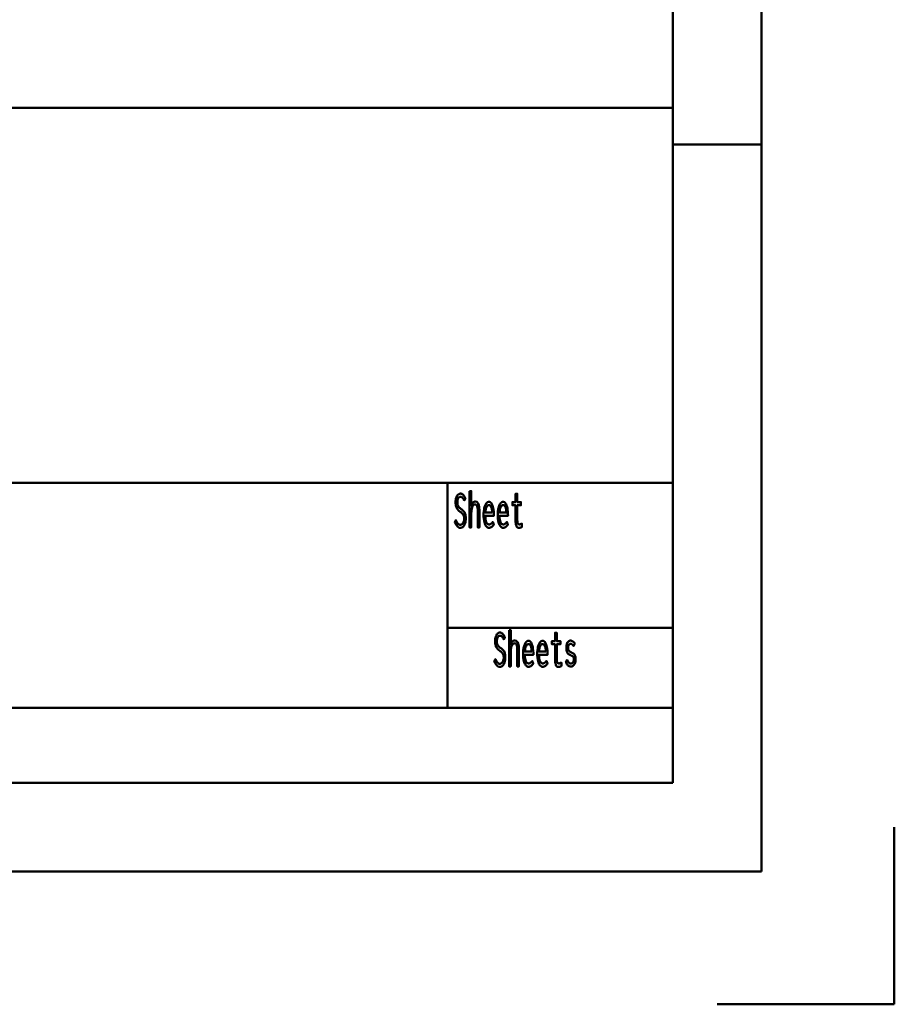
# Model space of a CAD drawing. Header units: millimetres. Extents: x 0 to 428, y 0 to 298.
# Tile 31 of 41: x 371 to 420, y 0 to 56. Entities that reach past the tile are written whole.
import ezdxf

# ---------------------------------------------------------------- set-up
doc = ezdxf.new("R2010")
doc.units = ezdxf.units.MM
doc.layers.add('am_0', color=7, linetype='Continuous', lineweight=50)
doc.layers.add('am_6', color=2, linetype='Continuous', lineweight=35)

# ---------------------------------------------------------------- blocks, each defined once
blk = doc.blocks.new('1_Drawing_frame_0_in_FDFneo120240C2325N1N4N_300Cl0__1203')
at = {"layer": 'am_0'}
for p, q in [((412.5, 289.5), (412.5, 7.5)), ((407.5, 284.5), (407.5, 12.5)), ((224.62, 50.57), (407.5, 50.57)), ((412.5, 48.5), (407.5, 48.5)), ((407.5, 29.42), (224.62, 29.42)), ((394.8, 29.42), (394.8, 16.73)), ((394.8, 21.23), (407.5, 21.23)), ((224.62, 16.73), (407.5, 16.73)), ((407.5, 12.5), (20, 12.5)), ((420, 10), (420, 0)), ((412.5, 7.5), (7.5, 7.5)), ((420, 0), (410, 0))]:
    blk.add_line(p, q, dxfattribs=at)
at = {"layer": 'am_6', "flags": 8}
for tag, p in [('COMPANY', (425, 297)), ('ExcludeFromBOM', (425, 296.5))]:
    blk.add_attdef(tag, p, '', height=0.5, dxfattribs=at)
blk = doc.blocks.new('83_text8__1_in_FDFneo120240C2325N1N4N_300Cl0__1203')
at = {"layer": 'am_0'}
for points in [[(396.041, 28.954), (396.135, 28.954), (396.135, 28.125), (396.135, 28.125), (396.151, 28.17), (396.179, 28.23), (396.179, 28.23), (396.21, 28.279), (396.234, 28.307), (396.234, 28.307), (396.258, 28.329), (396.296, 28.353), (396.296, 28.353), (396.335, 28.367), (396.362, 28.369), (396.362, 28.369), (396.447, 28.349), (396.54, 28.241), (396.54, 28.241), (396.589, 28.041), (396.599, 27.857), (396.599, 26.9), (396.505, 26.9), (396.505, 27.774), (396.505, 27.774), (396.505, 27.825), (396.503, 27.895), (396.503, 27.895), (396.499, 27.958), (396.495, 27.996), (396.495, 27.996), (396.49, 28.031), (396.478, 28.078), (396.478, 28.078), (396.462, 28.119), (396.449, 28.144), (396.449, 28.144), (396.433, 28.165), (396.405, 28.188), (396.405, 28.188), (396.37, 28.2), (396.343, 28.203), (396.343, 28.203), (396.302, 28.196), (396.249, 28.16), (396.249, 28.16), (396.207, 28.094), (396.184, 28.034), (396.184, 28.034), (396.167, 27.96), (396.147, 27.83), (396.147, 27.83), (396.137, 27.675), (396.135, 27.558), (396.135, 26.9), (396.041, 26.9), (396.041, 28.954)], [(395.268, 27.317), (395.268, 27.317), (395.292, 27.267), (395.328, 27.201), (395.328, 27.201), (395.365, 27.146), (395.389, 27.116), (395.389, 27.116), (395.413, 27.092), (395.451, 27.065), (395.451, 27.065), (395.49, 27.051), (395.516, 27.048), (395.516, 27.048), (395.538, 27.05), (395.569, 27.059), (395.569, 27.059), (395.601, 27.075), (395.621, 27.09), (395.621, 27.09), (395.641, 27.109), (395.667, 27.142), (395.667, 27.142), (395.691, 27.182), (395.705, 27.212), (395.705, 27.212), (395.716, 27.245), (395.729, 27.298), (395.729, 27.298), (395.736, 27.356), (395.737, 27.398), (395.737, 27.398), (395.736, 27.438), (395.729, 27.494), (395.729, 27.494), (395.717, 27.544), (395.706, 27.573), (395.706, 27.573), (395.693, 27.601), (395.672, 27.638), (395.672, 27.638), (395.648, 27.67), (395.631, 27.689), (395.631, 27.689), (395.612, 27.707), (395.58, 27.736), (395.58, 27.736), (395.543, 27.766), (395.515, 27.787), (395.463, 27.826), (395.463, 27.826), (395.44, 27.845), (395.407, 27.875), (395.407, 27.875), (395.378, 27.906), (395.359, 27.927), (395.359, 27.927), (395.343, 27.95), (395.319, 27.991), (395.319, 27.991), (395.297, 28.04), (395.284, 28.077), (395.284, 28.077), (395.273, 28.118), (395.261, 28.186), (395.261, 28.186), (395.254, 28.263), (395.253, 28.32), (395.253, 28.32), (395.254, 28.375), (395.261, 28.453), (395.261, 28.453), (395.273, 28.525), (395.284, 28.57), (395.284, 28.57), (395.298, 28.613), (395.323, 28.669), (395.323, 28.669), (395.354, 28.717), (395.378, 28.744), (395.378, 28.744), (395.403, 28.767), (395.446, 28.791), (395.446, 28.791), (395.492, 28.805), (395.526, 28.807), (395.526, 28.807), (395.551, 28.806), (395.586, 28.799), (395.586, 28.799), (395.618, 28.787), (395.638, 28.775), (395.638, 28.775), (395.657, 28.762), (395.684, 28.738), (395.684, 28.738), (395.71, 28.709), (395.725, 28.688), (395.725, 28.688), (395.741, 28.665), (395.765, 28.624), (395.765, 28.624), (395.791, 28.578), (395.809, 28.543), (395.743, 28.427), (395.743, 28.427), (395.724, 28.467), (395.694, 28.518), (395.694, 28.518), (395.661, 28.56), (395.638, 28.583), (395.638, 28.583), (395.614, 28.601), (395.579, 28.621), (395.579, 28.621), (395.544, 28.632), (395.521, 28.634), (395.521, 28.634), (395.501, 28.633), (395.474, 28.624), (395.474, 28.624), (395.448, 28.609), (395.432, 28.595), (395.432, 28.595), (395.418, 28.577), (395.398, 28.547), (395.398, 28.547), (395.382, 28.511), (395.373, 28.483), (395.373, 28.483), (395.365, 28.454), (395.357, 28.407), (395.357, 28.407), (395.352, 28.356), (395.352, 28.32), (395.352, 28.32), (395.353, 28.277), (395.359, 28.22), (395.359, 28.22), (395.37, 28.169), (395.381, 28.139), (395.381, 28.139), (395.393, 28.111), (395.414, 28.075), (395.414, 28.075), (395.437, 28.043), (395.454, 28.025), (395.454, 28.025), (395.472, 28.008), (395.505, 27.98), (395.505, 27.98), (395.543, 27.95), (395.571, 27.93), (395.571, 27.93), (395.604, 27.906), (395.647, 27.871), (395.647, 27.871), (395.685, 27.838), (395.707, 27.817), (395.707, 27.817), (395.726, 27.794), (395.754, 27.754), (395.754, 27.754), (395.778, 27.706), (395.793, 27.67), (395.793, 27.67), (395.806, 27.629), (395.82, 27.561), (395.82, 27.561), (395.827, 27.483), (395.829, 27.425), (395.829, 27.425), (395.827, 27.365), (395.819, 27.279), (395.819, 27.279), (395.804, 27.197), (395.79, 27.146), (395.79, 27.146), (395.774, 27.097), (395.744, 27.033), (395.744, 27.033), (395.709, 26.978), (395.683, 26.946), (395.683, 26.946), (395.654, 26.92), (395.608, 26.891), (395.608, 26.891), (395.558, 26.876), (395.523, 26.873), (395.523, 26.873), (395.452, 26.886), (395.352, 26.955), (395.352, 26.955), (395.261, 27.084), (395.205, 27.203), (395.268, 27.317)], [(397.132, 26.879), (397.132, 26.879), (397.104, 26.882), (397.062, 26.898), (397.062, 26.898), (397.02, 26.928), (396.992, 26.955), (396.992, 26.955), (396.965, 26.989), (396.928, 27.054), (396.928, 27.054), (396.895, 27.136), (396.876, 27.199), (396.876, 27.199), (396.859, 27.27), (396.841, 27.389), (396.841, 27.389), (396.831, 27.526), (396.829, 27.625), (396.829, 27.625), (396.831, 27.704), (396.84, 27.817), (396.84, 27.817), (396.856, 27.924), (396.871, 27.991), (396.871, 27.991), (396.889, 28.055), (396.92, 28.14), (396.92, 28.14), (396.956, 28.212), (396.983, 28.253), (396.983, 28.253), (397.011, 28.287), (397.055, 28.324), (397.055, 28.324), (397.102, 28.344), (397.134, 28.348), (397.134, 28.348), (397.165, 28.345), (397.21, 28.325), (397.21, 28.325), (397.251, 28.29), (397.277, 28.257), (397.277, 28.257), (397.301, 28.217), (397.333, 28.144), (397.333, 28.144), (397.36, 28.056), (397.375, 27.988), (397.375, 27.988), (397.388, 27.914), (397.402, 27.792), (397.402, 27.792), (397.409, 27.657), (397.411, 27.56), (396.932, 27.56), (396.932, 27.56), (396.934, 27.469), (396.944, 27.35), (396.944, 27.35), (396.964, 27.251), (396.983, 27.196), (396.983, 27.196), (397.006, 27.151), (397.047, 27.103), (397.047, 27.103), (397.096, 27.077), (397.134, 27.072), (397.134, 27.072), (397.163, 27.073), (397.203, 27.082), (397.203, 27.082), (397.239, 27.098), (397.26, 27.113), (397.26, 27.113), (397.28, 27.13), (397.308, 27.159), (397.308, 27.159), (397.334, 27.19), (397.351, 27.212), (397.404, 27.056), (397.404, 27.056), (397.384, 27.026), (397.352, 26.986), (397.352, 26.986), (397.315, 26.95), (397.289, 26.929), (397.289, 26.929), (397.262, 26.911), (397.216, 26.892), (397.216, 26.892), (397.167, 26.881), (397.132, 26.879)], [(397.932, 26.879), (397.932, 26.879), (397.904, 26.882), (397.862, 26.898), (397.862, 26.898), (397.82, 26.928), (397.792, 26.955), (397.792, 26.955), (397.765, 26.989), (397.728, 27.054), (397.728, 27.054), (397.695, 27.136), (397.676, 27.199), (397.676, 27.199), (397.659, 27.27), (397.641, 27.389), (397.641, 27.389), (397.631, 27.526), (397.629, 27.625), (397.629, 27.625), (397.631, 27.704), (397.64, 27.817), (397.64, 27.817), (397.656, 27.924), (397.671, 27.991), (397.671, 27.991), (397.689, 28.055), (397.72, 28.14), (397.72, 28.14), (397.756, 28.212), (397.783, 28.253), (397.783, 28.253), (397.811, 28.287), (397.855, 28.324), (397.855, 28.324), (397.902, 28.344), (397.934, 28.348), (397.934, 28.348), (397.965, 28.345), (398.01, 28.325), (398.01, 28.325), (398.051, 28.29), (398.077, 28.257), (398.077, 28.257), (398.101, 28.217), (398.133, 28.144), (398.133, 28.144), (398.16, 28.056), (398.175, 27.988), (398.175, 27.988), (398.188, 27.914), (398.202, 27.792), (398.202, 27.792), (398.209, 27.657), (398.211, 27.56), (397.732, 27.56), (397.732, 27.56), (397.734, 27.469), (397.744, 27.35), (397.744, 27.35), (397.764, 27.251), (397.783, 27.196), (397.783, 27.196), (397.806, 27.151), (397.847, 27.103), (397.847, 27.103), (397.896, 27.077), (397.934, 27.072), (397.934, 27.072), (397.963, 27.073), (398.003, 27.082), (398.003, 27.082), (398.039, 27.098), (398.06, 27.113), (398.06, 27.113), (398.08, 27.13), (398.108, 27.159), (398.108, 27.159), (398.134, 27.19), (398.151, 27.212), (398.204, 27.056), (398.204, 27.056), (398.184, 27.026), (398.152, 26.986), (398.152, 26.986), (398.115, 26.95), (398.089, 26.929), (398.089, 26.929), (398.062, 26.911), (398.016, 26.892), (398.016, 26.892), (397.967, 26.881), (397.932, 26.879)], [(398.818, 26.871), (398.818, 26.871), (398.796, 26.873), (398.765, 26.884), (398.765, 26.884), (398.737, 26.903), (398.72, 26.92), (398.72, 26.92), (398.705, 26.941), (398.685, 26.978), (398.685, 26.978), (398.669, 27.022), (398.66, 27.055), (398.66, 27.055), (398.653, 27.091), (398.645, 27.148), (398.645, 27.148), (398.641, 27.21), (398.64, 27.254), (398.64, 28.148), (398.461, 28.148), (398.461, 28.33), (398.64, 28.33), (398.64, 28.801), (398.734, 28.801), (398.734, 28.33), (398.936, 28.33), (398.936, 28.148), (398.734, 28.148), (398.734, 27.319), (398.734, 27.319), (398.734, 27.286), (398.736, 27.241), (398.736, 27.241), (398.74, 27.202), (398.743, 27.18), (398.743, 27.18), (398.748, 27.159), (398.757, 27.132), (398.757, 27.132), (398.77, 27.11), (398.78, 27.098), (398.78, 27.098), (398.792, 27.087), (398.813, 27.076), (398.813, 27.076), (398.839, 27.07), (398.858, 27.069), (398.858, 27.069), (398.873, 27.071), (398.903, 27.079), (398.903, 27.079), (398.945, 27.096), (398.978, 27.111), (398.991, 27.116), (398.991, 26.921), (398.991, 26.921), (398.972, 26.913), (398.945, 26.902), (398.945, 26.902), (398.919, 26.892), (398.902, 26.886), (398.902, 26.886), (398.885, 26.881), (398.86, 26.875), (398.86, 26.875), (398.835, 26.872), (398.818, 26.871)], [(397.32, 27.74), (397.32, 27.74), (397.318, 27.789), (397.312, 27.858), (397.312, 27.858), (397.302, 27.922), (397.293, 27.962), (397.293, 27.962), (397.283, 27.999), (397.264, 28.047), (397.264, 28.047), (397.243, 28.088), (397.227, 28.111), (397.227, 28.111), (397.21, 28.13), (397.182, 28.15), (397.182, 28.15), (397.153, 28.161), (397.132, 28.164), (397.132, 28.164), (397.111, 28.161), (397.081, 28.15), (397.081, 28.15), (397.053, 28.13), (397.035, 28.111), (397.035, 28.111), (397.018, 28.088), (396.996, 28.047), (396.996, 28.047), (396.976, 27.999), (396.965, 27.962), (396.965, 27.962), (396.955, 27.922), (396.944, 27.858), (396.944, 27.858), (396.936, 27.789), (396.933, 27.74), (397.32, 27.74)], [(398.12, 27.74), (398.12, 27.74), (398.118, 27.789), (398.112, 27.858), (398.112, 27.858), (398.102, 27.922), (398.093, 27.962), (398.093, 27.962), (398.083, 27.999), (398.064, 28.047), (398.064, 28.047), (398.043, 28.088), (398.027, 28.111), (398.027, 28.111), (398.01, 28.13), (397.982, 28.15), (397.982, 28.15), (397.953, 28.161), (397.932, 28.164), (397.932, 28.164), (397.911, 28.161), (397.881, 28.15), (397.881, 28.15), (397.853, 28.13), (397.835, 28.111), (397.835, 28.111), (397.818, 28.088), (397.796, 28.047), (397.796, 28.047), (397.776, 27.999), (397.765, 27.962), (397.765, 27.962), (397.755, 27.922), (397.744, 27.858), (397.744, 27.858), (397.736, 27.789), (397.733, 27.74), (398.12, 27.74)]]:
    blk.add_lwpolyline(points, dxfattribs=at)
at = {"layer": 'am_6', "flags": 8}
for tag, p in [('COMPANY', (403.991, 28.954)), ('ExcludeFromBOM', (403.991, 28.454))]:
    blk.add_attdef(tag, p, '', height=0.5, dxfattribs=at)
blk = doc.blocks.new('84_text9__1_in_FDFneo120240C2325N1N4N_300Cl0__1203')
at = {"layer": 'am_0'}
for points in [[(398.271, 21.114), (398.365, 21.114), (398.365, 20.285), (398.365, 20.285), (398.381, 20.33), (398.409, 20.39), (398.409, 20.39), (398.44, 20.439), (398.464, 20.467), (398.464, 20.467), (398.488, 20.489), (398.526, 20.513), (398.526, 20.513), (398.565, 20.527), (398.592, 20.529), (398.592, 20.529), (398.677, 20.509), (398.77, 20.401), (398.77, 20.401), (398.819, 20.201), (398.829, 20.017), (398.829, 19.06), (398.735, 19.06), (398.735, 19.934), (398.735, 19.934), (398.735, 19.985), (398.733, 20.055), (398.733, 20.055), (398.729, 20.118), (398.725, 20.156), (398.725, 20.156), (398.72, 20.191), (398.708, 20.238), (398.708, 20.238), (398.692, 20.279), (398.679, 20.304), (398.679, 20.304), (398.663, 20.325), (398.635, 20.348), (398.635, 20.348), (398.6, 20.36), (398.573, 20.363), (398.573, 20.363), (398.532, 20.356), (398.479, 20.32), (398.479, 20.32), (398.437, 20.254), (398.414, 20.194), (398.414, 20.194), (398.397, 20.12), (398.377, 19.99), (398.377, 19.99), (398.367, 19.835), (398.365, 19.718), (398.365, 19.06), (398.271, 19.06), (398.271, 21.114)], [(397.498, 19.477), (397.498, 19.477), (397.522, 19.427), (397.558, 19.361), (397.558, 19.361), (397.595, 19.306), (397.619, 19.276), (397.619, 19.276), (397.643, 19.252), (397.681, 19.225), (397.681, 19.225), (397.72, 19.211), (397.746, 19.208), (397.746, 19.208), (397.768, 19.21), (397.799, 19.219), (397.799, 19.219), (397.831, 19.235), (397.851, 19.25), (397.851, 19.25), (397.871, 19.269), (397.897, 19.302), (397.897, 19.302), (397.921, 19.342), (397.935, 19.372), (397.935, 19.372), (397.946, 19.405), (397.959, 19.458), (397.959, 19.458), (397.966, 19.516), (397.967, 19.558), (397.967, 19.558), (397.966, 19.598), (397.959, 19.654), (397.959, 19.654), (397.947, 19.703), (397.936, 19.733), (397.936, 19.733), (397.923, 19.761), (397.902, 19.798), (397.902, 19.798), (397.878, 19.83), (397.861, 19.849), (397.861, 19.849), (397.842, 19.867), (397.81, 19.896), (397.81, 19.896), (397.773, 19.926), (397.745, 19.947), (397.693, 19.986), (397.693, 19.986), (397.67, 20.005), (397.637, 20.035), (397.637, 20.035), (397.608, 20.066), (397.589, 20.087), (397.589, 20.087), (397.573, 20.11), (397.549, 20.151), (397.549, 20.151), (397.527, 20.2), (397.514, 20.237), (397.514, 20.237), (397.503, 20.278), (397.491, 20.346), (397.491, 20.346), (397.484, 20.423), (397.483, 20.48), (397.483, 20.48), (397.484, 20.535), (397.491, 20.613), (397.491, 20.613), (397.503, 20.685), (397.514, 20.73), (397.514, 20.73), (397.528, 20.773), (397.553, 20.829), (397.553, 20.829), (397.584, 20.877), (397.608, 20.904), (397.608, 20.904), (397.633, 20.927), (397.676, 20.951), (397.676, 20.951), (397.722, 20.965), (397.756, 20.967), (397.756, 20.967), (397.781, 20.966), (397.816, 20.959), (397.816, 20.959), (397.848, 20.947), (397.868, 20.935), (397.868, 20.935), (397.887, 20.922), (397.914, 20.898), (397.914, 20.898), (397.94, 20.869), (397.955, 20.848), (397.955, 20.848), (397.971, 20.825), (397.995, 20.784), (397.995, 20.784), (398.021, 20.738), (398.039, 20.703), (397.973, 20.587), (397.973, 20.587), (397.954, 20.627), (397.924, 20.678), (397.924, 20.678), (397.891, 20.72), (397.868, 20.743), (397.868, 20.743), (397.844, 20.761), (397.809, 20.781), (397.809, 20.781), (397.774, 20.792), (397.751, 20.794), (397.751, 20.794), (397.731, 20.793), (397.704, 20.784), (397.704, 20.784), (397.678, 20.769), (397.662, 20.755), (397.662, 20.755), (397.648, 20.737), (397.628, 20.707), (397.628, 20.707), (397.612, 20.671), (397.603, 20.643), (397.603, 20.643), (397.595, 20.614), (397.587, 20.567), (397.587, 20.567), (397.582, 20.516), (397.582, 20.48), (397.582, 20.48), (397.583, 20.437), (397.589, 20.38), (397.589, 20.38), (397.6, 20.329), (397.611, 20.299), (397.611, 20.299), (397.623, 20.271), (397.644, 20.235), (397.644, 20.235), (397.667, 20.203), (397.684, 20.185), (397.684, 20.185), (397.702, 20.168), (397.735, 20.14), (397.735, 20.14), (397.773, 20.11), (397.801, 20.09), (397.801, 20.09), (397.834, 20.066), (397.877, 20.031), (397.877, 20.031), (397.915, 19.998), (397.937, 19.977), (397.937, 19.977), (397.956, 19.954), (397.984, 19.914), (397.984, 19.914), (398.008, 19.866), (398.023, 19.83), (398.023, 19.83), (398.036, 19.789), (398.05, 19.721), (398.05, 19.721), (398.057, 19.643), (398.059, 19.585), (398.059, 19.585), (398.057, 19.525), (398.049, 19.439), (398.049, 19.439), (398.034, 19.357), (398.02, 19.306), (398.02, 19.306), (398.004, 19.257), (397.974, 19.193), (397.974, 19.193), (397.939, 19.138), (397.913, 19.106), (397.913, 19.106), (397.884, 19.08), (397.838, 19.051), (397.838, 19.051), (397.788, 19.036), (397.753, 19.033), (397.753, 19.033), (397.682, 19.046), (397.582, 19.115), (397.582, 19.115), (397.491, 19.244), (397.435, 19.363), (397.498, 19.477)], [(401.048, 19.031), (401.048, 19.031), (401.026, 19.033), (400.995, 19.044), (400.995, 19.044), (400.967, 19.063), (400.95, 19.08), (400.95, 19.08), (400.935, 19.101), (400.915, 19.138), (400.915, 19.138), (400.899, 19.182), (400.89, 19.215), (400.89, 19.215), (400.883, 19.251), (400.875, 19.308), (400.875, 19.308), (400.871, 19.37), (400.87, 19.414), (400.87, 20.308), (400.691, 20.308), (400.691, 20.49), (400.87, 20.49), (400.87, 20.961), (400.964, 20.961), (400.964, 20.49), (401.166, 20.49), (401.166, 20.308), (400.964, 20.308), (400.964, 19.479), (400.964, 19.479), (400.964, 19.446), (400.966, 19.401), (400.966, 19.401), (400.97, 19.362), (400.973, 19.34), (400.973, 19.34), (400.978, 19.319), (400.987, 19.292), (400.987, 19.292), (401, 19.27), (401.01, 19.258), (401.01, 19.258), (401.022, 19.247), (401.043, 19.236), (401.043, 19.236), (401.069, 19.23), (401.088, 19.229), (401.088, 19.229), (401.103, 19.231), (401.133, 19.239), (401.133, 19.239), (401.175, 19.256), (401.208, 19.271), (401.221, 19.276), (401.221, 19.081), (401.221, 19.081), (401.202, 19.073), (401.175, 19.062), (401.175, 19.062), (401.149, 19.052), (401.132, 19.046), (401.132, 19.046), (401.115, 19.041), (401.09, 19.035), (401.09, 19.035), (401.065, 19.032), (401.048, 19.031)], [(399.362, 19.039), (399.362, 19.039), (399.334, 19.042), (399.292, 19.058), (399.292, 19.058), (399.25, 19.088), (399.222, 19.115), (399.222, 19.115), (399.195, 19.149), (399.158, 19.214), (399.158, 19.214), (399.125, 19.296), (399.106, 19.359), (399.106, 19.359), (399.089, 19.43), (399.071, 19.549), (399.071, 19.549), (399.061, 19.686), (399.059, 19.785), (399.059, 19.785), (399.061, 19.864), (399.07, 19.977), (399.07, 19.977), (399.086, 20.084), (399.101, 20.151), (399.101, 20.151), (399.119, 20.215), (399.15, 20.3), (399.15, 20.3), (399.186, 20.372), (399.213, 20.413), (399.213, 20.413), (399.241, 20.447), (399.285, 20.484), (399.285, 20.484), (399.332, 20.504), (399.364, 20.508), (399.364, 20.508), (399.395, 20.505), (399.44, 20.485), (399.44, 20.485), (399.481, 20.45), (399.507, 20.417), (399.507, 20.417), (399.531, 20.377), (399.563, 20.304), (399.563, 20.304), (399.59, 20.216), (399.605, 20.148), (399.605, 20.148), (399.618, 20.074), (399.632, 19.952), (399.632, 19.952), (399.639, 19.817), (399.641, 19.72), (399.162, 19.72), (399.162, 19.72), (399.164, 19.629), (399.174, 19.51), (399.174, 19.51), (399.194, 19.411), (399.213, 19.356), (399.213, 19.356), (399.236, 19.311), (399.277, 19.263), (399.277, 19.263), (399.326, 19.237), (399.364, 19.232), (399.364, 19.232), (399.393, 19.233), (399.433, 19.242), (399.433, 19.242), (399.469, 19.258), (399.49, 19.273), (399.49, 19.273), (399.51, 19.29), (399.538, 19.319), (399.538, 19.319), (399.564, 19.35), (399.581, 19.372), (399.634, 19.216), (399.634, 19.216), (399.614, 19.186), (399.582, 19.146), (399.582, 19.146), (399.545, 19.11), (399.519, 19.089), (399.519, 19.089), (399.492, 19.071), (399.446, 19.052), (399.446, 19.052), (399.397, 19.041), (399.362, 19.039)], [(399.55, 19.9), (399.55, 19.9), (399.548, 19.949), (399.542, 20.018), (399.542, 20.018), (399.532, 20.082), (399.523, 20.122), (399.523, 20.122), (399.513, 20.159), (399.494, 20.207), (399.494, 20.207), (399.473, 20.248), (399.457, 20.271), (399.457, 20.271), (399.44, 20.29), (399.412, 20.31), (399.412, 20.31), (399.383, 20.321), (399.362, 20.324), (399.362, 20.324), (399.341, 20.321), (399.311, 20.31), (399.311, 20.31), (399.283, 20.29), (399.265, 20.271), (399.265, 20.271), (399.248, 20.248), (399.226, 20.207), (399.226, 20.207), (399.206, 20.159), (399.195, 20.122), (399.195, 20.122), (399.185, 20.082), (399.174, 20.018), (399.174, 20.018), (399.166, 19.949), (399.163, 19.9), (399.55, 19.9)], [(400.162, 19.039), (400.162, 19.039), (400.134, 19.042), (400.092, 19.058), (400.092, 19.058), (400.05, 19.088), (400.022, 19.115), (400.022, 19.115), (399.995, 19.149), (399.958, 19.214), (399.958, 19.214), (399.925, 19.296), (399.906, 19.359), (399.906, 19.359), (399.889, 19.43), (399.871, 19.549), (399.871, 19.549), (399.861, 19.686), (399.859, 19.785), (399.859, 19.785), (399.861, 19.864), (399.87, 19.977), (399.87, 19.977), (399.886, 20.084), (399.901, 20.151), (399.901, 20.151), (399.919, 20.215), (399.95, 20.3), (399.95, 20.3), (399.986, 20.372), (400.013, 20.413), (400.013, 20.413), (400.041, 20.447), (400.085, 20.484), (400.085, 20.484), (400.132, 20.504), (400.164, 20.508), (400.164, 20.508), (400.195, 20.505), (400.24, 20.485), (400.24, 20.485), (400.281, 20.45), (400.307, 20.417), (400.307, 20.417), (400.331, 20.377), (400.363, 20.304), (400.363, 20.304), (400.39, 20.216), (400.405, 20.148), (400.405, 20.148), (400.418, 20.074), (400.432, 19.952), (400.432, 19.952), (400.439, 19.817), (400.441, 19.72), (399.962, 19.72), (399.962, 19.72), (399.964, 19.629), (399.974, 19.51), (399.974, 19.51), (399.994, 19.411), (400.013, 19.356), (400.013, 19.356), (400.036, 19.311), (400.077, 19.263), (400.077, 19.263), (400.126, 19.237), (400.164, 19.232), (400.164, 19.232), (400.193, 19.233), (400.233, 19.242), (400.233, 19.242), (400.269, 19.258), (400.29, 19.273), (400.29, 19.273), (400.31, 19.29), (400.338, 19.319), (400.338, 19.319), (400.364, 19.35), (400.381, 19.372), (400.434, 19.216), (400.434, 19.216), (400.414, 19.186), (400.382, 19.146), (400.382, 19.146), (400.345, 19.11), (400.319, 19.089), (400.319, 19.089), (400.292, 19.071), (400.246, 19.052), (400.246, 19.052), (400.197, 19.041), (400.162, 19.039)], [(400.35, 19.9), (400.35, 19.9), (400.348, 19.949), (400.342, 20.018), (400.342, 20.018), (400.332, 20.082), (400.323, 20.122), (400.323, 20.122), (400.313, 20.159), (400.294, 20.207), (400.294, 20.207), (400.273, 20.248), (400.257, 20.271), (400.257, 20.271), (400.24, 20.29), (400.212, 20.31), (400.212, 20.31), (400.183, 20.321), (400.162, 20.324), (400.162, 20.324), (400.141, 20.321), (400.111, 20.31), (400.111, 20.31), (400.083, 20.29), (400.065, 20.271), (400.065, 20.271), (400.048, 20.248), (400.026, 20.207), (400.026, 20.207), (400.006, 20.159), (399.995, 20.122), (399.995, 20.122), (399.985, 20.082), (399.974, 20.018), (399.974, 20.018), (399.966, 19.949), (399.963, 19.9), (400.35, 19.9)], [(401.746, 19.052), (401.746, 19.052), (401.711, 19.055), (401.662, 19.068), (401.662, 19.068), (401.619, 19.092), (401.593, 19.115), (401.593, 19.115), (401.568, 19.142), (401.533, 19.191), (401.533, 19.191), (401.5, 19.25), (401.478, 19.295), (401.541, 19.423), (401.541, 19.423), (401.561, 19.385), (401.592, 19.336), (401.592, 19.336), (401.623, 19.295), (401.644, 19.273), (401.644, 19.273), (401.665, 19.254), (401.697, 19.234), (401.697, 19.234), (401.731, 19.223), (401.754, 19.221), (401.754, 19.221), (401.769, 19.222), (401.793, 19.228), (401.793, 19.228), (401.817, 19.238), (401.833, 19.248), (401.833, 19.248), (401.848, 19.26), (401.87, 19.281), (401.87, 19.281), (401.889, 19.308), (401.9, 19.328), (401.9, 19.328), (401.91, 19.351), (401.921, 19.388), (401.921, 19.388), (401.927, 19.43), (401.928, 19.46), (401.928, 19.46), (401.927, 19.487), (401.923, 19.522), (401.923, 19.522), (401.915, 19.552), (401.908, 19.57), (401.908, 19.57), (401.899, 19.585), (401.885, 19.605), (401.885, 19.605), (401.868, 19.622), (401.856, 19.631), (401.856, 19.631), (401.841, 19.64), (401.815, 19.655), (401.815, 19.655), (401.784, 19.67), (401.759, 19.681), (401.732, 19.693), (401.732, 19.693), (401.704, 19.706), (401.666, 19.728), (401.666, 19.728), (401.632, 19.75), (401.612, 19.766), (401.612, 19.766), (401.593, 19.784), (401.568, 19.817), (401.568, 19.817), (401.545, 19.857), (401.532, 19.888), (401.532, 19.888), (401.52, 19.923), (401.508, 19.984), (401.508, 19.984), (401.501, 20.055), (401.5, 20.108), (401.5, 20.108), (401.501, 20.162), (401.508, 20.237), (401.508, 20.237), (401.521, 20.302), (401.534, 20.34), (401.534, 20.34), (401.548, 20.375), (401.573, 20.419), (401.573, 20.419), (401.601, 20.455), (401.623, 20.474), (401.623, 20.474), (401.645, 20.489), (401.681, 20.505), (401.681, 20.505), (401.718, 20.514), (401.745, 20.516), (401.745, 20.516), (401.8, 20.509), (401.873, 20.474), (401.873, 20.474), (401.936, 20.408), (401.972, 20.347), (401.911, 20.207), (401.911, 20.207), (401.879, 20.252), (401.831, 20.3), (401.831, 20.3), (401.78, 20.326), (401.746, 20.331), (401.746, 20.331), (401.729, 20.33), (401.706, 20.325), (401.706, 20.325), (401.683, 20.315), (401.669, 20.305), (401.669, 20.305), (401.656, 20.294), (401.638, 20.274), (401.638, 20.274), (401.623, 20.249), (401.614, 20.231), (401.614, 20.231), (401.607, 20.21), (401.599, 20.178), (401.599, 20.178), (401.595, 20.141), (401.594, 20.116), (401.594, 20.116), (401.596, 20.073), (401.607, 20.017), (401.607, 20.017), (401.628, 19.97), (401.647, 19.945), (401.647, 19.945), (401.67, 19.922), (401.71, 19.891), (401.71, 19.891), (401.756, 19.865), (401.79, 19.849), (401.79, 19.849), (401.795, 19.847), (401.801, 19.845), (401.801, 19.845), (401.806, 19.843), (401.808, 19.843), (401.808, 19.843), (401.831, 19.833), (401.864, 19.817), (401.864, 19.817), (401.893, 19.8), (401.91, 19.788), (401.91, 19.788), (401.927, 19.774), (401.95, 19.745), (401.95, 19.745), (401.972, 19.708), (401.986, 19.679), (401.986, 19.679), (401.998, 19.645), (402.011, 19.586), (402.011, 19.586), (402.018, 19.516), (402.019, 19.463), (402.019, 19.463), (402.017, 19.406), (402.009, 19.329), (402.009, 19.329), (401.992, 19.262), (401.978, 19.223), (401.978, 19.223), (401.96, 19.188), (401.931, 19.144), (401.931, 19.144), (401.898, 19.109), (401.874, 19.091), (401.874, 19.091), (401.849, 19.077), (401.811, 19.062), (401.811, 19.062), (401.772, 19.054), (401.746, 19.052)]]:
    blk.add_lwpolyline(points, dxfattribs=at)
at = {"layer": 'am_6', "flags": 8}
for tag, p in [('COMPANY', (407.019, 21.114)), ('ExcludeFromBOM', (407.019, 20.614))]:
    blk.add_attdef(tag, p, '', height=0.5, dxfattribs=at)

msp = doc.modelspace()

# ---------------------------------------------------------------- block references
for name in ['1_Drawing_frame_0_in_FDFneo120240C2325N1N4N_300Cl0__1203', '83_text8__1_in_FDFneo120240C2325N1N4N_300Cl0__1203', '84_text9__1_in_FDFneo120240C2325N1N4N_300Cl0__1203']:
    msp.add_blockref(name, (0, 0))

doc.saveas('drawing.dxf')
